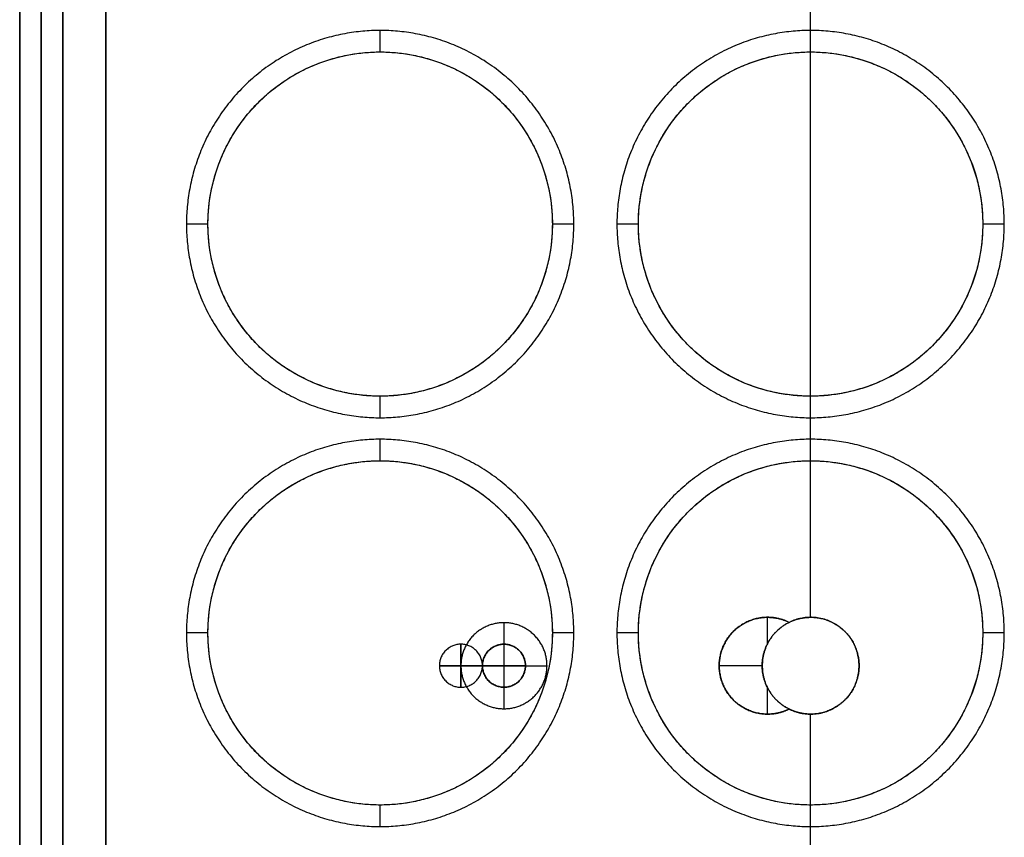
# Model space of a CAD drawing. Header units: millimetres. Extents: x 31997 to 32073, y -14231 to -14060.
# Tile 8 of 16: x 31998 to 32044, y -14137 to -14099. Entities that reach past the tile are written whole.
import ezdxf

# ---------------------------------------------------------------- set-up
doc = ezdxf.new("R2010")
doc.units = ezdxf.units.MM
doc.layers.add('Default', color=7, linetype='Continuous', true_color=0x000000)

msp = doc.modelspace()

# ---------------------------------------------------------------- linework, layer by layer
at = {"layer": 'Default'}
for p, q in [((32035.092, -14126.633), (32035.092, -14060.055)), ((32035.092, -14126.633, 2), (32035.092, -14060.055, 2)), ((32002.342, -14069.671, 16.8), (32002.342, -14224.39, 16.8)), ((32015.09, -14100.358, 15.8), (32015.09, -14099.358, 15.8)), ((32015.09, -14100.358, 12.6), (32015.09, -14099.358, 12.6)), ((32035.09, -14100.358, 15.8), (32035.09, -14099.358, 15.8)), ((32035.09, -14100.358, 12.6), (32035.09, -14099.358, 12.6)), ((32007.09, -14108.358, 15.8), (32006.09, -14108.358, 15.8)), ((32007.09, -14108.358, 12.6), (32006.09, -14108.358, 12.6)), ((32024.09, -14108.358, 15.8), (32023.09, -14108.358, 15.8)), ((32024.09, -14108.358, 12.6), (32023.09, -14108.358, 12.6)), ((32027.09, -14108.358, 15.8), (32026.09, -14108.358, 15.8)), ((32027.09, -14108.358, 12.6), (32026.09, -14108.358, 12.6)), ((32044.09, -14108.358, 15.8), (32043.09, -14108.358, 15.8)), ((32044.09, -14108.358, 12.6), (32043.09, -14108.358, 12.6)), ((32015.09, -14117.358, 15.8), (32015.09, -14116.358, 15.8)), ((32015.09, -14117.358, 12.6), (32015.09, -14116.358, 12.6)), ((32035.09, -14117.358, 15.8), (32035.09, -14116.358, 15.8)), ((32035.09, -14117.358, 12.6), (32035.09, -14116.358, 12.6)), ((32015.09, -14119.358, 15.8), (32015.09, -14118.358, 15.8)), ((32015.09, -14119.358, 12.6), (32015.09, -14118.358, 12.6)), ((32035.09, -14119.358, 15.8), (32035.09, -14118.358, 15.8)), ((32035.09, -14119.358, 12.6), (32035.09, -14118.358, 12.6)), ((32020.842, -14126.883, 5.4), (32020.842, -14127.883, 5.4)), ((32020.842, -14126.883, 2), (32020.842, -14127.883, 2)), ((32020.842, -14126.883, 0), (32020.842, -14127.883, 0)), ((32020.842, -14126.883, -2), (32020.842, -14130.883, -2)), ((32033.092, -14127.852, 2), (32033.092, -14126.633, 2)), ((32033.092, -14127.852), (32033.092, -14126.633)), ((32007.09, -14127.358, 15.8), (32006.09, -14127.358, 15.8)), ((32007.09, -14127.358, 12.6), (32006.09, -14127.358, 12.6)), ((32024.09, -14127.358, 15.8), (32023.09, -14127.358, 15.8)), ((32024.09, -14127.358, 12.6), (32023.09, -14127.358, 12.6)), ((32027.09, -14127.358, 15.8), (32026.09, -14127.358, 15.8)), ((32027.09, -14127.358, 12.6), (32026.09, -14127.358, 12.6)), ((32044.09, -14127.358, 15.8), (32043.09, -14127.358, 15.8)), ((32044.09, -14127.358, 12.6), (32043.09, -14127.358, 12.6)), ((32018.842, -14127.883, 2), (32018.842, -14129.883, 2)), ((32018.842, -14127.883), (32018.842, -14129.883)), ((32020.842, -14127.883, -0.831), (32020.842, -14129.883, -0.831)), ((32019.842, -14128.883, 2), (32017.842, -14128.883, 2)), ((32019.842, -14128.883), (32017.842, -14128.883)), ((32018.842, -14128.883, 5.4), (32019.842, -14128.883, 5.4)), ((32018.842, -14128.883, 2), (32019.842, -14128.883, 2)), ((32018.842, -14128.883, 0), (32019.842, -14128.883, 0)), ((32018.842, -14128.883, -2), (32022.842, -14128.883, -2)), ((32021.842, -14128.883, -0.831), (32019.842, -14128.883, -0.831)), ((32021.842, -14128.883, 5.4), (32022.842, -14128.883, 5.4)), ((32021.842, -14128.883, 2), (32022.842, -14128.883, 2)), ((32021.842, -14128.883, 0), (32022.842, -14128.883, 0)), ((32032.842, -14128.883, 2), (32030.842, -14128.883, 2)), ((32032.842, -14128.883), (32030.842, -14128.883)), ((32020.842, -14129.883, 5.4), (32020.842, -14130.883, 5.4)), ((32020.842, -14129.883, 2), (32020.842, -14130.883, 2)), ((32020.842, -14129.883, 0), (32020.842, -14130.883, 0)), ((32033.092, -14131.133, 2), (32033.092, -14129.913, 2)), ((32033.092, -14131.133), (32033.092, -14129.913)), ((32035.092, -14170.89), (32035.092, -14131.133)), ((32035.092, -14230.89, 2), (32035.092, -14131.133, 2)), ((32015.09, -14136.358, 15.8), (32015.09, -14135.358, 15.8)), ((32015.09, -14136.358, 12.6), (32015.09, -14135.358, 12.6)), ((32035.09, -14136.358, 15.8), (32035.09, -14135.358, 15.8)), ((32035.09, -14136.358, 12.6), (32035.09, -14135.358, 12.6))]:
    msp.add_line(p, q, dxfattribs=at)
at = {"layer": 'Default', "extrusion": (1, 0, 0)}
msp.add_lwpolyline([(-14067.89, 2), (-14230.89, 0)], dxfattribs=at)
at = {"layer": 'Default'}
for points in [[(32018.842, -14129.883), (32018.842, -14127.883)], [(32017.842, -14128.883), (32019.842, -14128.883)]]:
    msp.add_lwpolyline(points, dxfattribs=at)
for centre in [(32015.09, -14108.358, 16.8), (32035.09, -14108.358, 16.8), (32015.09, -14127.358, 16.8), (32035.09, -14127.358, 16.8)]:
    msp.add_circle(centre, 8, dxfattribs=at)
for points in [[(31998.342, -14228.39, 2), (31998.342, -14147.162, 2), (31998.342, -14065.934, 2)], [(31998.342, -14228.39), (31998.342, -14147.162), (31998.342, -14065.934)], [(31998.342, -14228.39, 2), (31998.342, -14147.162, 2), (31998.342, -14065.934, 2)], [(31998.342, -14228.39, 1), (31998.342, -14147.162, 1), (31998.342, -14065.934, 1)], [(31998.342, -14228.39, 17.8), (31998.342, -14147.162, 17.8), (31998.342, -14065.934, 17.8)], [(31998.342, -14228.39, 15.8), (31998.342, -14147.162, 15.8), (31998.342, -14065.934, 15.8)], [(31998.342, -14228.39, 16.8), (31998.342, -14147.162, 16.8), (31998.342, -14065.934, 16.8)], [(31998.342, -14065.934, 17.8), (31998.342, -14147.162, 17.8), (31998.342, -14228.39, 17.8)], [(31998.342, -14065.934, 18.8), (31998.342, -14147.162, 18.8), (31998.342, -14228.39, 18.8)], [(31998.342, -14065.934, 18.3), (31998.342, -14147.162, 18.3), (31998.342, -14228.39, 18.3)], [(31998.342, -14228.39, 15.8), (31998.342, -14147.162, 15.8), (31998.342, -14065.934, 15.8)], [(31998.342, -14228.39, 9.5), (31998.342, -14147.162, 9.5), (31998.342, -14065.934, 9.5)], [(31998.342, -14228.39, 12.65), (31998.342, -14147.162, 12.65), (31998.342, -14065.934, 12.65)], [(31999.342, -14065.934, 15.8), (31999.342, -14147.162, 15.8), (31999.342, -14228.39, 15.8)], [(31999.342, -14065.934, 9.5), (31999.342, -14147.162, 9.5), (31999.342, -14228.39, 9.5)], [(31999.342, -14065.934, 12.65), (31999.342, -14147.162, 12.65), (31999.342, -14228.39, 12.65)], [(31999.342, -14228.39, 15.8), (31999.342, -14147.162, 15.8), (31999.342, -14065.934, 15.8)], [(31999.342, -14228.39, 10.5), (31999.342, -14147.162, 10.5), (31999.342, -14065.934, 10.5)], [(31999.342, -14228.39, 13.15), (31999.342, -14147.162, 13.15), (31999.342, -14065.934, 13.15)], [(32000.342, -14065.934, 15.8), (32000.342, -14147.162, 15.8), (32000.342, -14228.39, 15.8)], [(32000.342, -14065.934, 10.5), (32000.342, -14147.162, 10.5), (32000.342, -14228.39, 10.5)], [(32000.342, -14065.934, 13.15), (32000.342, -14147.162, 13.15), (32000.342, -14228.39, 13.15)], [(31999.342, -14146.403, 2), (31999.342, -14107.935, 2), (31999.342, -14069.467, 2)], [(32000.342, -14069.455, 2), (32000.342, -14107.962, 2), (32000.342, -14146.469, 2)], [(32002.342, -14224.39, 17.8), (32002.342, -14147.031, 17.8), (32002.342, -14069.671, 17.8)], [(32002.342, -14224.39, 18.8), (32002.342, -14147.031, 18.8), (32002.342, -14069.671, 18.8)], [(32002.342, -14224.39, 18.3), (32002.342, -14147.031, 18.3), (32002.342, -14069.671, 18.3)], [(32000.342, -14070.273, 2), (32000.342, -14107.935, 2), (32000.342, -14145.596, 2)], [(31998.342, -14228.39, 9.5), (31998.342, -14153.603, 9.5), (31998.342, -14078.816, 9.5)], [(31998.342, -14228.39, 5.75), (31998.342, -14153.603, 5.75), (31998.342, -14078.816, 5.75)], [(31999.342, -14228.64, 10.5), (31999.342, -14153.728, 10.5), (31999.342, -14078.816, 10.5)], [(31999.342, -14146.403, 6.25), (31999.342, -14112.61, 6.25), (31999.342, -14078.816, 6.25)], [(32000.342, -14078.816, 10.5), (32000.342, -14153.228, 10.5), (32000.342, -14227.64, 10.5)], [(32000.342, -14078.816, 6.25), (32000.342, -14112.206, 6.25), (32000.342, -14145.596, 6.25)], [(32000.342, -14078.816, 9.5), (32000.342, -14153.228, 9.5), (32000.342, -14227.64, 9.5)], [(32000.342, -14078.816, 5.75), (32000.342, -14112.642, 5.75), (32000.342, -14146.469, 5.75)], [(32000.342, -14145.596, 2), (32000.342, -14116.338, 2), (32000.342, -14087.08, 2)], [(32000.342, -14145.596, 9.5), (32000.342, -14116.338, 9.5), (32000.342, -14087.08, 9.5)], [(32000.342, -14145.596, 5.75), (32000.342, -14116.338, 5.75), (32000.342, -14087.08, 5.75)], [(32002.342, -14087.08, 2), (32002.342, -14116.174, 2), (32002.342, -14145.268, 2)], [(32002.342, -14087.08, 9.5), (32002.342, -14116.174, 9.5), (32002.342, -14145.268, 9.5)], [(32002.342, -14087.08, 5.75), (32002.342, -14116.174, 5.75), (32002.342, -14145.268, 5.75)], [(32000.342, -14228.39, 15.801), (32000.342, -14157.777, 15.801), (32000.342, -14087.164, 15.8)], [(32000.342, -14228.39, 11.101), (32000.342, -14157.777, 11.101), (32000.342, -14087.164, 11.1)], [(32000.342, -14228.39, 13.451), (32000.342, -14157.777, 13.451), (32000.342, -14087.164, 13.45)], [(32002.342, -14087.164, 15.8), (32002.342, -14155.777, 15.801), (32002.342, -14224.39, 15.801)], [(32002.342, -14087.164, 11.1), (32002.342, -14155.777, 11.101), (32002.342, -14224.39, 11.101)], [(32002.342, -14087.164, 13.45), (32002.342, -14155.777, 13.451), (32002.342, -14224.39, 13.451)], [(32035.092, -14100.358, 17.8), (32035.092, -14098.858, 17.8), (32035.092, -14097.358, 17.8)], [(32035.092, -14100.358, 15.8), (32035.092, -14098.858, 15.8), (32035.092, -14097.358, 15.8)], [(32015.09, -14099.358, 15.8), (32015.09, -14099.358, 14.2), (32015.09, -14099.358, 12.6)], [(32035.09, -14099.358, 15.8), (32035.09, -14099.358, 14.2), (32035.09, -14099.358, 12.6)], [(32015.09, -14100.358, 17.8), (32015.09, -14100.358, 16.8), (32015.09, -14100.358, 15.8)], [(32015.09, -14100.358, 15.8), (32015.09, -14100.358, 14.2), (32015.09, -14100.358, 12.6)], [(32035.09, -14100.358, 17.8), (32035.09, -14100.358, 16.8), (32035.09, -14100.358, 15.8)], [(32035.09, -14100.358, 15.8), (32035.09, -14100.358, 14.2), (32035.09, -14100.358, 12.6)], [(32006.09, -14108.358, 15.8), (32006.09, -14108.358, 14.2), (32006.09, -14108.358, 12.6)], [(32007.09, -14108.358, 17.8), (32007.09, -14108.358, 16.8), (32007.09, -14108.358, 15.8)], [(32007.09, -14108.358, 15.8), (32007.09, -14108.358, 14.2), (32007.09, -14108.358, 12.6)], [(32023.09, -14108.358, 17.8), (32023.09, -14108.358, 16.8), (32023.09, -14108.358, 15.8)], [(32023.09, -14108.358, 15.8), (32023.09, -14108.358, 14.2), (32023.09, -14108.358, 12.6)], [(32024.09, -14108.358, 15.8), (32024.09, -14108.358, 14.2), (32024.09, -14108.358, 12.6)], [(32026.09, -14108.358, 15.8), (32026.09, -14108.358, 14.2), (32026.09, -14108.358, 12.6)], [(32027.09, -14108.358, 17.8), (32027.09, -14108.358, 16.8), (32027.09, -14108.358, 15.8)], [(32027.09, -14108.358, 15.8), (32027.09, -14108.358, 14.2), (32027.09, -14108.358, 12.6)], [(32043.09, -14108.358, 17.8), (32043.09, -14108.358, 16.8), (32043.09, -14108.358, 15.8)], [(32043.09, -14108.358, 15.8), (32043.09, -14108.358, 14.2), (32043.09, -14108.358, 12.6)], [(32044.09, -14108.358, 15.8), (32044.09, -14108.358, 14.2), (32044.09, -14108.358, 12.6)], [(32015.09, -14116.358, 17.8), (32015.09, -14116.358, 16.8), (32015.09, -14116.358, 15.8)], [(32015.09, -14116.358, 15.8), (32015.09, -14116.358, 14.2), (32015.09, -14116.358, 12.6)], [(32035.09, -14116.358, 17.8), (32035.09, -14116.358, 16.8), (32035.09, -14116.358, 15.8)], [(32035.09, -14116.358, 15.8), (32035.09, -14116.358, 14.2), (32035.09, -14116.358, 12.6)], [(32035.092, -14119.358, 17.8), (32035.092, -14117.858, 17.8), (32035.092, -14116.358, 17.8)], [(32035.092, -14119.358, 15.8), (32035.092, -14117.858, 15.8), (32035.092, -14116.358, 15.8)], [(32015.09, -14117.358, 15.8), (32015.09, -14117.358, 14.2), (32015.09, -14117.358, 12.6)], [(32035.09, -14117.358, 15.8), (32035.09, -14117.358, 14.2), (32035.09, -14117.358, 12.6)], [(32015.09, -14118.358, 15.8), (32015.09, -14118.358, 14.2), (32015.09, -14118.358, 12.6)], [(32035.09, -14118.358, 15.8), (32035.09, -14118.358, 14.2), (32035.09, -14118.358, 12.6)], [(32015.09, -14119.358, 17.8), (32015.09, -14119.358, 16.8), (32015.09, -14119.358, 15.8)], [(32015.09, -14119.358, 15.8), (32015.09, -14119.358, 14.2), (32015.09, -14119.358, 12.6)], [(32035.09, -14119.358, 17.8), (32035.09, -14119.358, 16.8), (32035.09, -14119.358, 15.8)], [(32035.09, -14119.358, 15.8), (32035.09, -14119.358, 14.2), (32035.09, -14119.358, 12.6)], [(32020.842, -14126.883, 5.4), (32020.842, -14126.883, 3.7), (32020.842, -14126.883, 2)], [(32020.842, -14126.883, 0), (32020.842, -14126.883, -1), (32020.842, -14126.883, -2)], [(32033.092, -14126.633, 2), (32033.092, -14126.633, 1), (32033.092, -14126.633)], [(32033.092, -14126.633, 2), (32033.092, -14126.633, 1), (32033.092, -14126.633)], [(32034.092, -14126.867), (32034.092, -14126.867, 1), (32034.092, -14126.867, 2)], [(32034.092, -14126.867, 2), (32034.092, -14126.867, 1), (32034.092, -14126.867)], [(32035.092, -14126.633, 2), (32035.092, -14126.633, 1), (32035.092, -14126.633)], [(32006.09, -14127.358, 15.8), (32006.09, -14127.358, 14.2), (32006.09, -14127.358, 12.6)], [(32007.09, -14127.358, 17.8), (32007.09, -14127.358, 16.8), (32007.09, -14127.358, 15.8)], [(32007.09, -14127.358, 15.8), (32007.09, -14127.358, 14.2), (32007.09, -14127.358, 12.6)], [(32023.09, -14127.358, 17.8), (32023.09, -14127.358, 16.8), (32023.09, -14127.358, 15.8)], [(32023.09, -14127.358, 15.8), (32023.09, -14127.358, 14.2), (32023.09, -14127.358, 12.6)], [(32024.09, -14127.358, 15.8), (32024.09, -14127.358, 14.2), (32024.09, -14127.358, 12.6)], [(32026.09, -14127.358, 15.8), (32026.09, -14127.358, 14.2), (32026.09, -14127.358, 12.6)], [(32027.09, -14127.358, 17.8), (32027.09, -14127.358, 16.8), (32027.09, -14127.358, 15.8)], [(32027.09, -14127.358, 15.8), (32027.09, -14127.358, 14.2), (32027.09, -14127.358, 12.6)], [(32043.09, -14127.358, 17.8), (32043.09, -14127.358, 16.8), (32043.09, -14127.358, 15.8)], [(32043.09, -14127.358, 15.8), (32043.09, -14127.358, 14.2), (32043.09, -14127.358, 12.6)], [(32044.09, -14127.358, 15.8), (32044.09, -14127.358, 14.2), (32044.09, -14127.358, 12.6)], [(32018.842, -14127.883, 2), (32018.842, -14127.883, 1), (32018.842, -14127.883)], [(32018.842, -14127.883, 2), (32018.842, -14127.883, 1), (32018.842, -14127.883)], [(32020.842, -14127.883, 5.4), (32020.842, -14127.883, 3.7), (32020.842, -14127.883, 2)], [(32020.842, -14127.883, 0), (32020.842, -14127.883, -0.415), (32020.842, -14127.883, -0.831)], [(32020.842, -14127.883, 2), (32020.842, -14127.883, 1), (32020.842, -14127.883)], [(32017.842, -14128.883, 2), (32017.842, -14128.883, 1), (32017.842, -14128.883)], [(32017.842, -14128.883, 2), (32017.842, -14128.883, 1), (32017.842, -14128.883)], [(32018.842, -14128.883, 5.4), (32018.842, -14128.883, 3.7), (32018.842, -14128.883, 2)], [(32018.842, -14128.883, 0), (32018.842, -14128.883, -1), (32018.842, -14128.883, -2)], [(32019.842, -14128.883, 2), (32019.842, -14128.883, 1), (32019.842, -14128.883)], [(32019.842, -14128.883, 5.4), (32019.842, -14128.883, 3.7), (32019.842, -14128.883, 2)], [(32019.842, -14128.883, 0), (32019.842, -14128.883, -0.415), (32019.842, -14128.883, -0.831)], [(32019.842, -14128.883), (32019.842, -14128.883, 1), (32019.842, -14128.883, 2)], [(32021.842, -14128.883, 5.4), (32021.842, -14128.883, 3.7), (32021.842, -14128.883, 2)], [(32021.842, -14128.883, 0), (32021.842, -14128.883, -0.415), (32021.842, -14128.883, -0.831)], [(32021.842, -14128.883, 2), (32021.842, -14128.883, 1), (32021.842, -14128.883)], [(32022.842, -14128.883, 5.4), (32022.842, -14128.883, 3.7), (32022.842, -14128.883, 2)], [(32022.842, -14128.883, 0), (32022.842, -14128.883, -1), (32022.842, -14128.883, -2)], [(32030.842, -14128.883, 2), (32030.842, -14128.883, 1), (32030.842, -14128.883)], [(32030.842, -14128.883, 2), (32030.842, -14128.883, 1), (32030.842, -14128.883)], [(32032.842, -14128.883, 2), (32032.842, -14128.883, 1), (32032.842, -14128.883)], [(32037.342, -14128.883, 2), (32037.342, -14128.883, 1), (32037.342, -14128.883)], [(32018.842, -14129.883, 2), (32018.842, -14129.883, 1), (32018.842, -14129.883)], [(32018.842, -14129.883, 2), (32018.842, -14129.883, 1), (32018.842, -14129.883)], [(32020.842, -14129.883, 5.4), (32020.842, -14129.883, 3.7), (32020.842, -14129.883, 2)], [(32020.842, -14129.883, 0), (32020.842, -14129.883, -0.415), (32020.842, -14129.883, -0.831)], [(32020.842, -14129.883, 2), (32020.842, -14129.883, 1), (32020.842, -14129.883)], [(32020.842, -14130.883, 5.4), (32020.842, -14130.883, 3.7), (32020.842, -14130.883, 2)], [(32020.842, -14130.883, 0), (32020.842, -14130.883, -1), (32020.842, -14130.883, -2)], [(32034.092, -14130.898, 2), (32034.092, -14130.898, 1), (32034.092, -14130.898)], [(32034.092, -14130.898), (32034.092, -14130.898, 1), (32034.092, -14130.898, 2)], [(32033.092, -14131.133, 2), (32033.092, -14131.133, 1), (32033.092, -14131.133)], [(32033.092, -14131.133, 2), (32033.092, -14131.133, 1), (32033.092, -14131.133)], [(32035.092, -14131.133, 2), (32035.092, -14131.133, 1), (32035.092, -14131.133)], [(32015.09, -14135.358, 17.8), (32015.09, -14135.358, 16.8), (32015.09, -14135.358, 15.8)], [(32015.09, -14135.358, 15.8), (32015.09, -14135.358, 14.2), (32015.09, -14135.358, 12.6)], [(32035.09, -14135.358, 17.8), (32035.09, -14135.358, 16.8), (32035.09, -14135.358, 15.8)], [(32035.09, -14135.358, 15.8), (32035.09, -14135.358, 14.2), (32035.09, -14135.358, 12.6)], [(32035.092, -14138.358, 17.8), (32035.092, -14136.858, 17.8), (32035.092, -14135.358, 17.8)], [(32035.092, -14138.358, 15.8), (32035.092, -14136.858, 15.8), (32035.092, -14135.358, 15.8)], [(32015.09, -14136.358, 15.8), (32015.09, -14136.358, 14.2), (32015.09, -14136.358, 12.6)], [(32035.09, -14136.358, 15.8), (32035.09, -14136.358, 14.2), (32035.09, -14136.358, 12.6)]]:
    msp.add_open_spline(points, degree=2, dxfattribs=at)
for points, weights, knots in [([(32024.09, -14108.358, 15.8), (32024.09, -14117.358, 15.8), (32015.09, -14117.358, 15.8), (32006.09, -14117.358, 15.8), (32006.09, -14108.358, 15.8), (32006.09, -14099.358, 15.8), (32015.09, -14099.358, 15.8), (32024.09, -14099.358, 15.8), (32024.09, -14108.358, 15.8)], [1, 0.707106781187, 1, 0.707106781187, 1, 0.707106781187, 1, 0.707106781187, 1], [-50.265482, -50.265482, -50.265482, -37.699112, -37.699112, -25.132741, -25.132741, -12.566371, -12.566371, 0, 0, 0]), ([(32024.09, -14108.358, 12.6), (32024.09, -14117.358, 12.6), (32015.09, -14117.358, 12.6), (32006.09, -14117.358, 12.6), (32006.09, -14108.358, 12.6), (32006.09, -14099.358, 12.6), (32015.09, -14099.358, 12.6), (32024.09, -14099.358, 12.6), (32024.09, -14108.358, 12.6)], [1, 0.707106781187, 1, 0.707106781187, 1, 0.707106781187, 1, 0.707106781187, 1], [-50.265482, -50.265482, -50.265482, -37.699112, -37.699112, -25.132741, -25.132741, -12.566371, -12.566371, 0, 0, 0]), ([(32024.09, -14108.358, 14.2), (32024.09, -14117.358, 14.2), (32015.09, -14117.358, 14.2), (32006.09, -14117.358, 14.2), (32006.09, -14108.358, 14.2), (32006.09, -14099.358, 14.2), (32015.09, -14099.358, 14.2), (32024.09, -14099.358, 14.2), (32024.09, -14108.358, 14.2)], [1, 0.707106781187, 1, 0.707106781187, 1, 0.707106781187, 1, 0.707106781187, 1], [-50.265482, -50.265482, -50.265482, -37.699112, -37.699112, -25.132741, -25.132741, -12.566371, -12.566371, 0, 0, 0]), ([(32044.09, -14108.358, 15.8), (32044.09, -14117.358, 15.8), (32035.09, -14117.358, 15.8), (32026.09, -14117.358, 15.8), (32026.09, -14108.358, 15.8), (32026.09, -14099.358, 15.8), (32035.09, -14099.358, 15.8), (32044.09, -14099.358, 15.8), (32044.09, -14108.358, 15.8)], [1, 0.707106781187, 1, 0.707106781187, 1, 0.707106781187, 1, 0.707106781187, 1], [-50.265482, -50.265482, -50.265482, -37.699112, -37.699112, -25.132741, -25.132741, -12.566371, -12.566371, 0, 0, 0]), ([(32044.09, -14108.358, 12.6), (32044.09, -14117.358, 12.6), (32035.09, -14117.358, 12.6), (32026.09, -14117.358, 12.6), (32026.09, -14108.358, 12.6), (32026.09, -14099.358, 12.6), (32035.09, -14099.358, 12.6), (32044.09, -14099.358, 12.6), (32044.09, -14108.358, 12.6)], [1, 0.707106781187, 1, 0.707106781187, 1, 0.707106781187, 1, 0.707106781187, 1], [-50.265482, -50.265482, -50.265482, -37.699112, -37.699112, -25.132741, -25.132741, -12.566371, -12.566371, 0, 0, 0]), ([(32044.09, -14108.358, 14.2), (32044.09, -14117.358, 14.2), (32035.09, -14117.358, 14.2), (32026.09, -14117.358, 14.2), (32026.09, -14108.358, 14.2), (32026.09, -14099.358, 14.2), (32035.09, -14099.358, 14.2), (32044.09, -14099.358, 14.2), (32044.09, -14108.358, 14.2)], [1, 0.707106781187, 1, 0.707106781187, 1, 0.707106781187, 1, 0.707106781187, 1], [-50.265482, -50.265482, -50.265482, -37.699112, -37.699112, -25.132741, -25.132741, -12.566371, -12.566371, 0, 0, 0]), ([(32023.09, -14108.358, 17.8), (32023.09, -14100.358, 17.8), (32015.09, -14100.358, 17.8), (32007.09, -14100.358, 17.8), (32007.09, -14108.358, 17.8), (32007.09, -14116.358, 17.8), (32015.09, -14116.358, 17.8), (32023.09, -14116.358, 17.8), (32023.09, -14108.358, 17.8)], [1, 0.707106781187, 1, 0.707106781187, 1, 0.707106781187, 1, 0.707106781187, 1], [0, 0, 0, 12.566371, 12.566371, 25.132741, 25.132741, 37.699112, 37.699112, 50.265482, 50.265482, 50.265482]), ([(32023.09, -14108.358, 15.8), (32023.09, -14100.358, 15.8), (32015.09, -14100.358, 15.8), (32007.09, -14100.358, 15.8), (32007.09, -14108.358, 15.8), (32007.09, -14116.358, 15.8), (32015.09, -14116.358, 15.8), (32023.09, -14116.358, 15.8), (32023.09, -14108.358, 15.8)], [1, 0.707106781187, 1, 0.707106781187, 1, 0.707106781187, 1, 0.707106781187, 1], [0, 0, 0, 12.566371, 12.566371, 25.132741, 25.132741, 37.699112, 37.699112, 50.265482, 50.265482, 50.265482]), ([(32023.09, -14108.358, 15.8), (32023.09, -14100.358, 15.8), (32015.09, -14100.358, 15.8), (32007.09, -14100.358, 15.8), (32007.09, -14108.358, 15.8), (32007.09, -14116.358, 15.8), (32015.09, -14116.358, 15.8), (32023.09, -14116.358, 15.8), (32023.09, -14108.358, 15.8)], [1, 0.707106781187, 1, 0.707106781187, 1, 0.707106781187, 1, 0.707106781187, 1], [0, 0, 0, 12.566371, 12.566371, 25.132741, 25.132741, 37.699112, 37.699112, 50.265482, 50.265482, 50.265482]), ([(32023.09, -14108.358, 12.6), (32023.09, -14100.358, 12.6), (32015.09, -14100.358, 12.6), (32007.09, -14100.358, 12.6), (32007.09, -14108.358, 12.6), (32007.09, -14116.358, 12.6), (32015.09, -14116.358, 12.6), (32023.09, -14116.358, 12.6), (32023.09, -14108.358, 12.6)], [1, 0.707106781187, 1, 0.707106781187, 1, 0.707106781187, 1, 0.707106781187, 1], [0, 0, 0, 12.566371, 12.566371, 25.132741, 25.132741, 37.699112, 37.699112, 50.265482, 50.265482, 50.265482]), ([(32023.09, -14108.358, 14.2), (32023.09, -14100.358, 14.2), (32015.09, -14100.358, 14.2), (32007.09, -14100.358, 14.2), (32007.09, -14108.358, 14.2), (32007.09, -14116.358, 14.2), (32015.09, -14116.358, 14.2), (32023.09, -14116.358, 14.2), (32023.09, -14108.358, 14.2)], [1, 0.707106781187, 1, 0.707106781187, 1, 0.707106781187, 1, 0.707106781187, 1], [0, 0, 0, 12.566371, 12.566371, 25.132741, 25.132741, 37.699112, 37.699112, 50.265482, 50.265482, 50.265482]), ([(32043.09, -14108.358, 17.8), (32043.09, -14100.358, 17.8), (32035.09, -14100.358, 17.8), (32027.09, -14100.358, 17.8), (32027.09, -14108.358, 17.8), (32027.09, -14116.358, 17.8), (32035.09, -14116.358, 17.8), (32043.09, -14116.358, 17.8), (32043.09, -14108.358, 17.8)], [1, 0.707106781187, 1, 0.707106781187, 1, 0.707106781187, 1, 0.707106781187, 1], [0, 0, 0, 12.566371, 12.566371, 25.132741, 25.132741, 37.699112, 37.699112, 50.265482, 50.265482, 50.265482]), ([(32043.09, -14108.358, 15.8), (32043.09, -14100.358, 15.8), (32035.09, -14100.358, 15.8), (32027.09, -14100.358, 15.8), (32027.09, -14108.358, 15.8), (32027.09, -14116.358, 15.8), (32035.09, -14116.358, 15.8), (32043.09, -14116.358, 15.8), (32043.09, -14108.358, 15.8)], [1, 0.707106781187, 1, 0.707106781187, 1, 0.707106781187, 1, 0.707106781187, 1], [0, 0, 0, 12.566371, 12.566371, 25.132741, 25.132741, 37.699112, 37.699112, 50.265482, 50.265482, 50.265482]), ([(32043.09, -14108.358, 15.8), (32043.09, -14100.358, 15.8), (32035.09, -14100.358, 15.8), (32027.09, -14100.358, 15.8), (32027.09, -14108.358, 15.8), (32027.09, -14116.358, 15.8), (32035.09, -14116.358, 15.8), (32043.09, -14116.358, 15.8), (32043.09, -14108.358, 15.8)], [1, 0.707106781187, 1, 0.707106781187, 1, 0.707106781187, 1, 0.707106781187, 1], [0, 0, 0, 12.566371, 12.566371, 25.132741, 25.132741, 37.699112, 37.699112, 50.265482, 50.265482, 50.265482]), ([(32043.09, -14108.358, 12.6), (32043.09, -14100.358, 12.6), (32035.09, -14100.358, 12.6), (32027.09, -14100.358, 12.6), (32027.09, -14108.358, 12.6), (32027.09, -14116.358, 12.6), (32035.09, -14116.358, 12.6), (32043.09, -14116.358, 12.6), (32043.09, -14108.358, 12.6)], [1, 0.707106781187, 1, 0.707106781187, 1, 0.707106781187, 1, 0.707106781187, 1], [0, 0, 0, 12.566371, 12.566371, 25.132741, 25.132741, 37.699112, 37.699112, 50.265482, 50.265482, 50.265482]), ([(32043.09, -14108.358, 14.2), (32043.09, -14100.358, 14.2), (32035.09, -14100.358, 14.2), (32027.09, -14100.358, 14.2), (32027.09, -14108.358, 14.2), (32027.09, -14116.358, 14.2), (32035.09, -14116.358, 14.2), (32043.09, -14116.358, 14.2), (32043.09, -14108.358, 14.2)], [1, 0.707106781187, 1, 0.707106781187, 1, 0.707106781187, 1, 0.707106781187, 1], [0, 0, 0, 12.566371, 12.566371, 25.132741, 25.132741, 37.699112, 37.699112, 50.265482, 50.265482, 50.265482]), ([(32024.09, -14127.358, 15.8), (32024.09, -14136.358, 15.8), (32015.09, -14136.358, 15.8), (32006.09, -14136.358, 15.8), (32006.09, -14127.358, 15.8), (32006.09, -14118.358, 15.8), (32015.09, -14118.358, 15.8), (32024.09, -14118.358, 15.8), (32024.09, -14127.358, 15.8)], [1, 0.707106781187, 1, 0.707106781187, 1, 0.707106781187, 1, 0.707106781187, 1], [-50.265482, -50.265482, -50.265482, -37.699112, -37.699112, -25.132741, -25.132741, -12.566371, -12.566371, 0, 0, 0]), ([(32024.09, -14127.358, 12.6), (32024.09, -14136.358, 12.6), (32015.09, -14136.358, 12.6), (32006.09, -14136.358, 12.6), (32006.09, -14127.358, 12.6), (32006.09, -14118.358, 12.6), (32015.09, -14118.358, 12.6), (32024.09, -14118.358, 12.6), (32024.09, -14127.358, 12.6)], [1, 0.707106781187, 1, 0.707106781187, 1, 0.707106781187, 1, 0.707106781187, 1], [-50.265482, -50.265482, -50.265482, -37.699112, -37.699112, -25.132741, -25.132741, -12.566371, -12.566371, 0, 0, 0]), ([(32024.09, -14127.358, 14.2), (32024.09, -14136.358, 14.2), (32015.09, -14136.358, 14.2), (32006.09, -14136.358, 14.2), (32006.09, -14127.358, 14.2), (32006.09, -14118.358, 14.2), (32015.09, -14118.358, 14.2), (32024.09, -14118.358, 14.2), (32024.09, -14127.358, 14.2)], [1, 0.707106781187, 1, 0.707106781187, 1, 0.707106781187, 1, 0.707106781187, 1], [-50.265482, -50.265482, -50.265482, -37.699112, -37.699112, -25.132741, -25.132741, -12.566371, -12.566371, 0, 0, 0]), ([(32044.09, -14127.358, 15.8), (32044.09, -14136.358, 15.8), (32035.09, -14136.358, 15.8), (32026.09, -14136.358, 15.8), (32026.09, -14127.358, 15.8), (32026.09, -14118.358, 15.8), (32035.09, -14118.358, 15.8), (32044.09, -14118.358, 15.8), (32044.09, -14127.358, 15.8)], [1, 0.707106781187, 1, 0.707106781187, 1, 0.707106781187, 1, 0.707106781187, 1], [-50.265482, -50.265482, -50.265482, -37.699112, -37.699112, -25.132741, -25.132741, -12.566371, -12.566371, 0, 0, 0]), ([(32044.09, -14127.358, 12.6), (32044.09, -14136.358, 12.6), (32035.09, -14136.358, 12.6), (32026.09, -14136.358, 12.6), (32026.09, -14127.358, 12.6), (32026.09, -14118.358, 12.6), (32035.09, -14118.358, 12.6), (32044.09, -14118.358, 12.6), (32044.09, -14127.358, 12.6)], [1, 0.707106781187, 1, 0.707106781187, 1, 0.707106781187, 1, 0.707106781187, 1], [-50.265482, -50.265482, -50.265482, -37.699112, -37.699112, -25.132741, -25.132741, -12.566371, -12.566371, 0, 0, 0]), ([(32044.09, -14127.358, 14.2), (32044.09, -14136.358, 14.2), (32035.09, -14136.358, 14.2), (32026.09, -14136.358, 14.2), (32026.09, -14127.358, 14.2), (32026.09, -14118.358, 14.2), (32035.09, -14118.358, 14.2), (32044.09, -14118.358, 14.2), (32044.09, -14127.358, 14.2)], [1, 0.707106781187, 1, 0.707106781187, 1, 0.707106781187, 1, 0.707106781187, 1], [-50.265482, -50.265482, -50.265482, -37.699112, -37.699112, -25.132741, -25.132741, -12.566371, -12.566371, 0, 0, 0]), ([(32023.09, -14127.358, 17.8), (32023.09, -14119.358, 17.8), (32015.09, -14119.358, 17.8), (32007.09, -14119.358, 17.8), (32007.09, -14127.358, 17.8), (32007.09, -14135.358, 17.8), (32015.09, -14135.358, 17.8), (32023.09, -14135.358, 17.8), (32023.09, -14127.358, 17.8)], [1, 0.707106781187, 1, 0.707106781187, 1, 0.707106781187, 1, 0.707106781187, 1], [0, 0, 0, 12.566371, 12.566371, 25.132741, 25.132741, 37.699112, 37.699112, 50.265482, 50.265482, 50.265482]), ([(32023.09, -14127.358, 15.8), (32023.09, -14119.358, 15.8), (32015.09, -14119.358, 15.8), (32007.09, -14119.358, 15.8), (32007.09, -14127.358, 15.8), (32007.09, -14135.358, 15.8), (32015.09, -14135.358, 15.8), (32023.09, -14135.358, 15.8), (32023.09, -14127.358, 15.8)], [1, 0.707106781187, 1, 0.707106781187, 1, 0.707106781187, 1, 0.707106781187, 1], [0, 0, 0, 12.566371, 12.566371, 25.132741, 25.132741, 37.699112, 37.699112, 50.265482, 50.265482, 50.265482]), ([(32023.09, -14127.358, 15.8), (32023.09, -14119.358, 15.8), (32015.09, -14119.358, 15.8), (32007.09, -14119.358, 15.8), (32007.09, -14127.358, 15.8), (32007.09, -14135.358, 15.8), (32015.09, -14135.358, 15.8), (32023.09, -14135.358, 15.8), (32023.09, -14127.358, 15.8)], [1, 0.707106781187, 1, 0.707106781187, 1, 0.707106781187, 1, 0.707106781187, 1], [0, 0, 0, 12.566371, 12.566371, 25.132741, 25.132741, 37.699112, 37.699112, 50.265482, 50.265482, 50.265482]), ([(32023.09, -14127.358, 12.6), (32023.09, -14119.358, 12.6), (32015.09, -14119.358, 12.6), (32007.09, -14119.358, 12.6), (32007.09, -14127.358, 12.6), (32007.09, -14135.358, 12.6), (32015.09, -14135.358, 12.6), (32023.09, -14135.358, 12.6), (32023.09, -14127.358, 12.6)], [1, 0.707106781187, 1, 0.707106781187, 1, 0.707106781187, 1, 0.707106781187, 1], [0, 0, 0, 12.566371, 12.566371, 25.132741, 25.132741, 37.699112, 37.699112, 50.265482, 50.265482, 50.265482]), ([(32023.09, -14127.358, 14.2), (32023.09, -14119.358, 14.2), (32015.09, -14119.358, 14.2), (32007.09, -14119.358, 14.2), (32007.09, -14127.358, 14.2), (32007.09, -14135.358, 14.2), (32015.09, -14135.358, 14.2), (32023.09, -14135.358, 14.2), (32023.09, -14127.358, 14.2)], [1, 0.707106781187, 1, 0.707106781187, 1, 0.707106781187, 1, 0.707106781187, 1], [0, 0, 0, 12.566371, 12.566371, 25.132741, 25.132741, 37.699112, 37.699112, 50.265482, 50.265482, 50.265482]), ([(32043.09, -14127.358, 17.8), (32043.09, -14119.358, 17.8), (32035.09, -14119.358, 17.8), (32027.09, -14119.358, 17.8), (32027.09, -14127.358, 17.8), (32027.09, -14135.358, 17.8), (32035.09, -14135.358, 17.8), (32043.09, -14135.358, 17.8), (32043.09, -14127.358, 17.8)], [1, 0.707106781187, 1, 0.707106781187, 1, 0.707106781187, 1, 0.707106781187, 1], [0, 0, 0, 12.566371, 12.566371, 25.132741, 25.132741, 37.699112, 37.699112, 50.265482, 50.265482, 50.265482]), ([(32043.09, -14127.358, 15.8), (32043.09, -14119.358, 15.8), (32035.09, -14119.358, 15.8), (32027.09, -14119.358, 15.8), (32027.09, -14127.358, 15.8), (32027.09, -14135.358, 15.8), (32035.09, -14135.358, 15.8), (32043.09, -14135.358, 15.8), (32043.09, -14127.358, 15.8)], [1, 0.707106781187, 1, 0.707106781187, 1, 0.707106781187, 1, 0.707106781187, 1], [0, 0, 0, 12.566371, 12.566371, 25.132741, 25.132741, 37.699112, 37.699112, 50.265482, 50.265482, 50.265482]), ([(32043.09, -14127.358, 15.8), (32043.09, -14119.358, 15.8), (32035.09, -14119.358, 15.8), (32027.09, -14119.358, 15.8), (32027.09, -14127.358, 15.8), (32027.09, -14135.358, 15.8), (32035.09, -14135.358, 15.8), (32043.09, -14135.358, 15.8), (32043.09, -14127.358, 15.8)], [1, 0.707106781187, 1, 0.707106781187, 1, 0.707106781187, 1, 0.707106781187, 1], [0, 0, 0, 12.566371, 12.566371, 25.132741, 25.132741, 37.699112, 37.699112, 50.265482, 50.265482, 50.265482]), ([(32043.09, -14127.358, 12.6), (32043.09, -14119.358, 12.6), (32035.09, -14119.358, 12.6), (32027.09, -14119.358, 12.6), (32027.09, -14127.358, 12.6), (32027.09, -14135.358, 12.6), (32035.09, -14135.358, 12.6), (32043.09, -14135.358, 12.6), (32043.09, -14127.358, 12.6)], [1, 0.707106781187, 1, 0.707106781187, 1, 0.707106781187, 1, 0.707106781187, 1], [0, 0, 0, 12.566371, 12.566371, 25.132741, 25.132741, 37.699112, 37.699112, 50.265482, 50.265482, 50.265482]), ([(32043.09, -14127.358, 14.2), (32043.09, -14119.358, 14.2), (32035.09, -14119.358, 14.2), (32027.09, -14119.358, 14.2), (32027.09, -14127.358, 14.2), (32027.09, -14135.358, 14.2), (32035.09, -14135.358, 14.2), (32043.09, -14135.358, 14.2), (32043.09, -14127.358, 14.2)], [1, 0.707106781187, 1, 0.707106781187, 1, 0.707106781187, 1, 0.707106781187, 1], [0, 0, 0, 12.566371, 12.566371, 25.132741, 25.132741, 37.699112, 37.699112, 50.265482, 50.265482, 50.265482]), ([(32022.842, -14128.883, 5.4), (32022.842, -14130.883, 5.4), (32020.842, -14130.883, 5.4), (32018.842, -14130.883, 5.4), (32018.842, -14128.883, 5.4), (32018.842, -14126.883, 5.4), (32020.842, -14126.883, 5.4), (32022.842, -14126.883, 5.4), (32022.842, -14128.883, 5.4)], [1, 0.707106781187, 1, 0.707106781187, 1, 0.707106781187, 1, 0.707106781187, 1], [0, 0, 0, 3.141593, 3.141593, 6.283185, 6.283185, 9.424778, 9.424778, 12.566371, 12.566371, 12.566371]), ([(32022.842, -14128.883, 2), (32022.842, -14130.883, 2), (32020.842, -14130.883, 2), (32018.842, -14130.883, 2), (32018.842, -14128.883, 2), (32018.842, -14126.883, 2), (32020.842, -14126.883, 2), (32022.842, -14126.883, 2), (32022.842, -14128.883, 2)], [1, 0.707106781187, 1, 0.707106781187, 1, 0.707106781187, 1, 0.707106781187, 1], [0, 0, 0, 3.141593, 3.141593, 6.283185, 6.283185, 9.424778, 9.424778, 12.566371, 12.566371, 12.566371]), ([(32022.842, -14128.883, 3.7), (32022.842, -14130.883, 3.7), (32020.842, -14130.883, 3.7), (32018.842, -14130.883, 3.7), (32018.842, -14128.883, 3.7), (32018.842, -14126.883, 3.7), (32020.842, -14126.883, 3.7), (32022.842, -14126.883, 3.7), (32022.842, -14128.883, 3.7)], [1, 0.707106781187, 1, 0.707106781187, 1, 0.707106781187, 1, 0.707106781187, 1], [0, 0, 0, 3.141593, 3.141593, 6.283185, 6.283185, 9.424778, 9.424778, 12.566371, 12.566371, 12.566371]), ([(32022.842, -14128.883, 0), (32022.842, -14130.883, 0), (32020.842, -14130.883, 0), (32018.842, -14130.883, 0), (32018.842, -14128.883, 0), (32018.842, -14126.883, 0), (32020.842, -14126.883, 0), (32022.842, -14126.883, 0), (32022.842, -14128.883, 0)], [1, 0.707106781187, 1, 0.707106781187, 1, 0.707106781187, 1, 0.707106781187, 1], [0, 0, 0, 3.141593, 3.141593, 6.283185, 6.283185, 9.424778, 9.424778, 12.566371, 12.566371, 12.566371]), ([(32022.842, -14128.883, -2), (32022.842, -14130.883, -2), (32020.842, -14130.883, -2), (32018.842, -14130.883, -2), (32018.842, -14128.883, -2), (32018.842, -14126.883, -2), (32020.842, -14126.883, -2), (32022.842, -14126.883, -2), (32022.842, -14128.883, -2)], [1, 0.707106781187, 1, 0.707106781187, 1, 0.707106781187, 1, 0.707106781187, 1], [0, 0, 0, 3.141593, 3.141593, 6.283185, 6.283185, 9.424778, 9.424778, 12.566371, 12.566371, 12.566371]), ([(32022.842, -14128.883, -1), (32022.842, -14130.883, -1), (32020.842, -14130.883, -1), (32018.842, -14130.883, -1), (32018.842, -14128.883, -1), (32018.842, -14126.883, -1), (32020.842, -14126.883, -1), (32022.842, -14126.883, -1), (32022.842, -14128.883, -1)], [1, 0.707106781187, 1, 0.707106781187, 1, 0.707106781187, 1, 0.707106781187, 1], [0, 0, 0, 3.141593, 3.141593, 6.283185, 6.283185, 9.424778, 9.424778, 12.566371, 12.566371, 12.566371]), ([(32033.092, -14126.633), (32030.842, -14126.633), (32030.842, -14128.883), (32030.842, -14131.133), (32033.092, -14131.133), (32033.619, -14131.133), (32034.092, -14130.898)], [1, 0.707106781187, 1, 0.707106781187, 1, 0.911488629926, 0.876472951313], [0, 0, 0, 3.534292, 3.534292, 7.068583, 7.068583, 8.136635, 8.136635, 8.136635]), ([(32033.092, -14126.633, 2), (32030.842, -14126.633, 2), (32030.842, -14128.883, 2), (32030.842, -14131.133, 2), (32033.092, -14131.133, 2), (32033.619, -14131.133, 2), (32034.092, -14130.898, 2)], [1, 0.707106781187, 1, 0.707106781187, 1, 0.911488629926, 0.876472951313], [0, 0, 0, 3.534292, 3.534292, 7.068583, 7.068583, 8.136635, 8.136635, 8.136635]), ([(32033.092, -14126.633, 1.54), (32030.842, -14126.633, 1.54), (32030.842, -14128.883, 1.54), (32030.842, -14131.133, 1.54), (32033.092, -14131.133, 1.54), (32033.619, -14131.133, 1.54), (32034.092, -14130.898, 1.54)], [1, 0.707106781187, 1, 0.707106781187, 1, 0.911488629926, 0.876472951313], [0, 0, 0, 3.534292, 3.534292, 7.068583, 7.068583, 8.136635, 8.136635, 8.136635]), ([(32030.842, -14128.883, 2), (32030.842, -14126.633, 2), (32033.092, -14126.633, 2), (32033.619, -14126.633, 2), (32034.092, -14126.867, 2)], [1, 0.707106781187, 1, 0.911488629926, 0.876472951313], [0, 0, 0, 3.534292, 3.534292, 4.602343, 4.602343, 4.602343]), ([(32030.842, -14128.883), (32030.842, -14126.633), (32033.092, -14126.633), (32033.619, -14126.633), (32034.092, -14126.867)], [1, 0.707106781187, 1, 0.911488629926, 0.876472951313], [0, 0, 0, 3.534292, 3.534292, 4.602343, 4.602343, 4.602343]), ([(32030.842, -14128.883, 1), (32030.842, -14126.633, 1), (32033.092, -14126.633, 1), (32033.619, -14126.633, 1), (32034.092, -14126.867, 1)], [1, 0.707106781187, 1, 0.911488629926, 0.876472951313], [0, 0, 0, 3.534292, 3.534292, 4.602343, 4.602343, 4.602343]), ([(32034.092, -14130.898), (32035.213, -14131.455), (32036.278, -14130.795), (32037.342, -14130.135), (32037.342, -14128.883), (32037.342, -14127.631), (32036.278, -14126.971), (32035.213, -14126.311), (32034.092, -14126.867)], [1, 0.873798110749, 1, 0.873798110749, 1, 0.873798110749, 1, 0.873798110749, 1], [-11.670927, -11.670927, -11.670927, -9.369755, -9.369755, -7.068583, -7.068583, -4.767412, -4.767412, -2.46624, -2.46624, -2.46624]), ([(32034.092, -14130.898, 2), (32035.213, -14131.455, 2), (32036.278, -14130.795, 2), (32037.342, -14130.135, 2), (32037.342, -14128.883, 2), (32037.342, -14127.631, 2), (32036.278, -14126.971, 2), (32035.213, -14126.311, 2), (32034.092, -14126.867, 2)], [1, 0.873798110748, 1, 0.873798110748, 1, 0.873798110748, 1, 0.873798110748, 1], [-11.670927, -11.670927, -11.670927, -9.369755, -9.369755, -7.068583, -7.068583, -4.767412, -4.767412, -2.46624, -2.46624, -2.46624]), ([(32034.092, -14126.867, 0.908), (32034.564, -14126.633, 0.908), (32035.092, -14126.633, 0.908), (32037.342, -14126.633, 0.908), (32037.342, -14128.883, 0.908), (32037.342, -14131.133, 0.908), (32035.092, -14131.133, 0.908), (32034.564, -14131.133, 0.908), (32034.092, -14130.898, 0.908)], [0.876472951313, 0.911488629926, 1, 0.707106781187, 1, 0.707106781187, 1, 0.911488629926, 0.876472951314], [2.46624, 2.46624, 2.46624, 3.534292, 3.534292, 7.068583, 7.068583, 10.602875, 10.602875, 11.670927, 11.670927, 11.670927]), ([(32018.842, -14129.883, 2), (32017.842, -14129.883, 2), (32017.842, -14128.883, 2), (32017.842, -14127.883, 2), (32018.842, -14127.883, 2), (32019.842, -14127.883, 2), (32019.842, -14128.883, 2), (32019.842, -14129.883, 2), (32018.842, -14129.883, 2)], [1, 0.707106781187, 1, 0.707106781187, 1, 0.707106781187, 1, 0.707106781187, 1], [0, 0, 0, 1.570796, 1.570796, 3.141593, 3.141593, 4.712389, 4.712389, 6.283185, 6.283185, 6.283185]), ([(32018.842, -14129.883), (32017.842, -14129.883), (32017.842, -14128.883), (32017.842, -14127.883), (32018.842, -14127.883), (32019.842, -14127.883), (32019.842, -14128.883), (32019.842, -14129.883), (32018.842, -14129.883)], [1, 0.707106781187, 1, 0.707106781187, 1, 0.707106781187, 1, 0.707106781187, 1], [0, 0, 0, 1.570796, 1.570796, 3.141593, 3.141593, 4.712389, 4.712389, 6.283185, 6.283185, 6.283185]), ([(32018.842, -14129.883, 1), (32017.842, -14129.883, 1), (32017.842, -14128.883, 1), (32017.842, -14127.883, 1), (32018.842, -14127.883, 1), (32019.842, -14127.883, 1), (32019.842, -14128.883, 1), (32019.842, -14129.883, 1), (32018.842, -14129.883, 1)], [1, 0.707106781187, 1, 0.707106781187, 1, 0.707106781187, 1, 0.707106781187, 1], [0, 0, 0, 1.570796, 1.570796, 3.141593, 3.141593, 4.712389, 4.712389, 6.283185, 6.283185, 6.283185]), ([(32019.842, -14128.883), (32019.842, -14127.883), (32018.842, -14127.883), (32017.842, -14127.883), (32017.842, -14128.883), (32017.842, -14129.883), (32018.842, -14129.883)], [1, 0.707106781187, 1, 0.707106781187, 1, 0.707106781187, 1], [1.570796, 1.570796, 1.570796, 3.141593, 3.141593, 4.712389, 4.712389, 6.283185, 6.283185, 6.283185]), ([(32019.842, -14128.883, 2), (32019.842, -14127.883, 2), (32018.842, -14127.883, 2), (32017.842, -14127.883, 2), (32017.842, -14128.883, 2), (32017.842, -14129.883, 2), (32018.842, -14129.883, 2)], [1, 0.707106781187, 1, 0.707106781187, 1, 0.707106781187, 1], [1.570796, 1.570796, 1.570796, 3.141593, 3.141593, 4.712389, 4.712389, 6.283185, 6.283185, 6.283185]), ([(32020.842, -14129.883), (32021.51, -14129.883), (32021.766, -14129.265), (32022.021, -14128.648), (32021.549, -14128.176), (32021.076, -14127.703), (32020.459, -14127.959), (32019.842, -14128.215), (32019.842, -14128.883)], [1, 0.831469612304, 1, 0.831469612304, 1, 0.831469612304, 1, 0.831469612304, 1], [-6.283185, -6.283185, -6.283185, -5.105088, -5.105088, -3.926991, -3.926991, -2.748894, -2.748894, -1.570796, -1.570796, -1.570796]), ([(32020.842, -14129.883, 2), (32021.51, -14129.883, 2), (32021.766, -14129.265, 2), (32022.021, -14128.648, 2), (32021.549, -14128.176, 2), (32021.076, -14127.703, 2), (32020.459, -14127.959, 2), (32019.842, -14128.215, 2), (32019.842, -14128.883, 2)], [1, 0.831469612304, 1, 0.831469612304, 1, 0.831469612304, 1, 0.831469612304, 1], [-6.283185, -6.283185, -6.283185, -5.105088, -5.105088, -3.926991, -3.926991, -2.748894, -2.748894, -1.570796, -1.570796, -1.570796]), ([(32021.842, -14128.883, 5.4), (32021.842, -14127.883, 5.4), (32020.842, -14127.883, 5.4), (32019.842, -14127.883, 5.4), (32019.842, -14128.883, 5.4), (32019.842, -14129.883, 5.4), (32020.842, -14129.883, 5.4)], [1, 0.707106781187, 1, 0.707106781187, 1, 0.707106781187, 1], [12.566371, 12.566371, 12.566371, 14.137167, 14.137167, 15.707963, 15.707963, 17.27876, 17.27876, 17.27876]), ([(32021.842, -14128.883, 2), (32021.842, -14127.883, 2), (32020.842, -14127.883, 2), (32019.842, -14127.883, 2), (32019.842, -14128.883, 2), (32019.842, -14129.883, 2), (32020.842, -14129.883, 2)], [1, 0.707106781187, 1, 0.707106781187, 1, 0.707106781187, 1], [12.566371, 12.566371, 12.566371, 14.137167, 14.137167, 15.707963, 15.707963, 17.27876, 17.27876, 17.27876]), ([(32020.842, -14129.883, -0.831), (32019.842, -14129.883, -0.831), (32019.842, -14128.883, -0.831), (32019.842, -14127.883, -0.831), (32020.842, -14127.883, -0.831), (32021.842, -14127.883, -0.831), (32021.842, -14128.883, -0.831), (32021.842, -14129.883, -0.831), (32020.842, -14129.883, -0.831)], [1, 0.707106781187, 1, 0.707106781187, 1, 0.707106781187, 1, 0.707106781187, 1], [0, 0, 0, 1.570796, 1.570796, 3.141593, 3.141593, 4.712389, 4.712389, 6.283185, 6.283185, 6.283185]), ([(32020.842, -14129.883, 0), (32021.842, -14129.883, 0), (32021.842, -14128.883, 0), (32021.842, -14127.883, 0), (32020.842, -14127.883, 0), (32019.842, -14127.883, 0), (32019.842, -14128.883, 0), (32019.842, -14129.883, 0), (32020.842, -14129.883, 0)], [1, 0.707106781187, 1, 0.707106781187, 1, 0.707106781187, 1, 0.707106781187, 1], [-6.283185, -6.283185, -6.283185, -4.712389, -4.712389, -3.141593, -3.141593, -1.570796, -1.570796, 0, 0, 0]), ([(32034.092, -14130.898, 2), (32033.619, -14131.133, 2), (32033.092, -14131.133, 2), (32030.842, -14131.133, 2), (32030.842, -14128.883, 2)], [0.876472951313, 0.911488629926, 1, 0.707106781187, 1], [9.534824, 9.534824, 9.534824, 10.602875, 10.602875, 14.137167, 14.137167, 14.137167]), ([(32034.092, -14130.898), (32033.619, -14131.133), (32033.092, -14131.133), (32030.842, -14131.133), (32030.842, -14128.883)], [0.876472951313, 0.911488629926, 1, 0.707106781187, 1], [9.534824, 9.534824, 9.534824, 10.602875, 10.602875, 14.137167, 14.137167, 14.137167]), ([(32034.092, -14130.898, 1), (32033.619, -14131.133, 1), (32033.092, -14131.133, 1), (32030.842, -14131.133, 1), (32030.842, -14128.883, 1)], [0.876472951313, 0.911488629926, 1, 0.707106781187, 1], [9.534824, 9.534824, 9.534824, 10.602875, 10.602875, 14.137167, 14.137167, 14.137167])]:
    msp.add_rational_spline(points, weights, degree=2, knots=knots, dxfattribs=at)
for points, weights in [([(32034.092, -14126.867, 2), (32032.842, -14127.487, 2), (32032.842, -14128.883, 2)], [1, 0.8498365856, 1]), ([(32034.092, -14126.867), (32032.842, -14127.487), (32032.842, -14128.883)], [1, 0.849836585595, 1]), ([(32032.842, -14128.883, 0.908), (32032.842, -14127.487, 0.908), (32034.092, -14126.867, 0.908)], [1, 0.795618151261, 0.876472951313]), ([(32034.092, -14126.867), (32033.619, -14126.633), (32033.092, -14126.633)], [0.876472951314, 0.911488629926, 1]), ([(32034.092, -14126.867, 2), (32033.619, -14126.633, 2), (32033.092, -14126.633, 2)], [0.876472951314, 0.911488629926, 1]), ([(32034.092, -14126.867, 1.54), (32033.619, -14126.633, 1.54), (32033.092, -14126.633, 1.54)], [0.876472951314, 0.911488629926, 1]), ([(32018.842, -14129.883), (32019.842, -14129.883), (32019.842, -14128.883)], [1, 0.707106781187, 1]), ([(32018.842, -14129.883, 2), (32019.842, -14129.883, 2), (32019.842, -14128.883, 2)], [1, 0.707106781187, 1]), ([(32019.842, -14128.883), (32019.842, -14129.883), (32020.842, -14129.883)], [1, 0.707106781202, 1]), ([(32019.842, -14128.883, 2), (32019.842, -14129.883, 2), (32020.842, -14129.883, 2)], [1, 0.707106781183, 1]), ([(32020.842, -14129.883, 5.4), (32021.842, -14129.883, 5.4), (32021.842, -14128.883, 5.4)], [1, 0.707106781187, 1]), ([(32020.842, -14129.883, 2), (32021.842, -14129.883, 2), (32021.842, -14128.883, 2)], [1, 0.707106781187, 1]), ([(32032.842, -14128.883, 2), (32032.842, -14130.278, 2), (32034.092, -14130.898, 2)], [1, 0.8498365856, 1]), ([(32032.842, -14128.883), (32032.842, -14130.278), (32034.092, -14130.898)], [1, 0.8498365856, 1]), ([(32034.092, -14130.898, 0.908), (32032.842, -14130.278, 0.908), (32032.842, -14128.883, 0.908)], [0.876472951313, 0.795618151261, 1])]:
    msp.add_rational_spline(points, weights, degree=2, dxfattribs=at)

doc.saveas('drawing.dxf')
